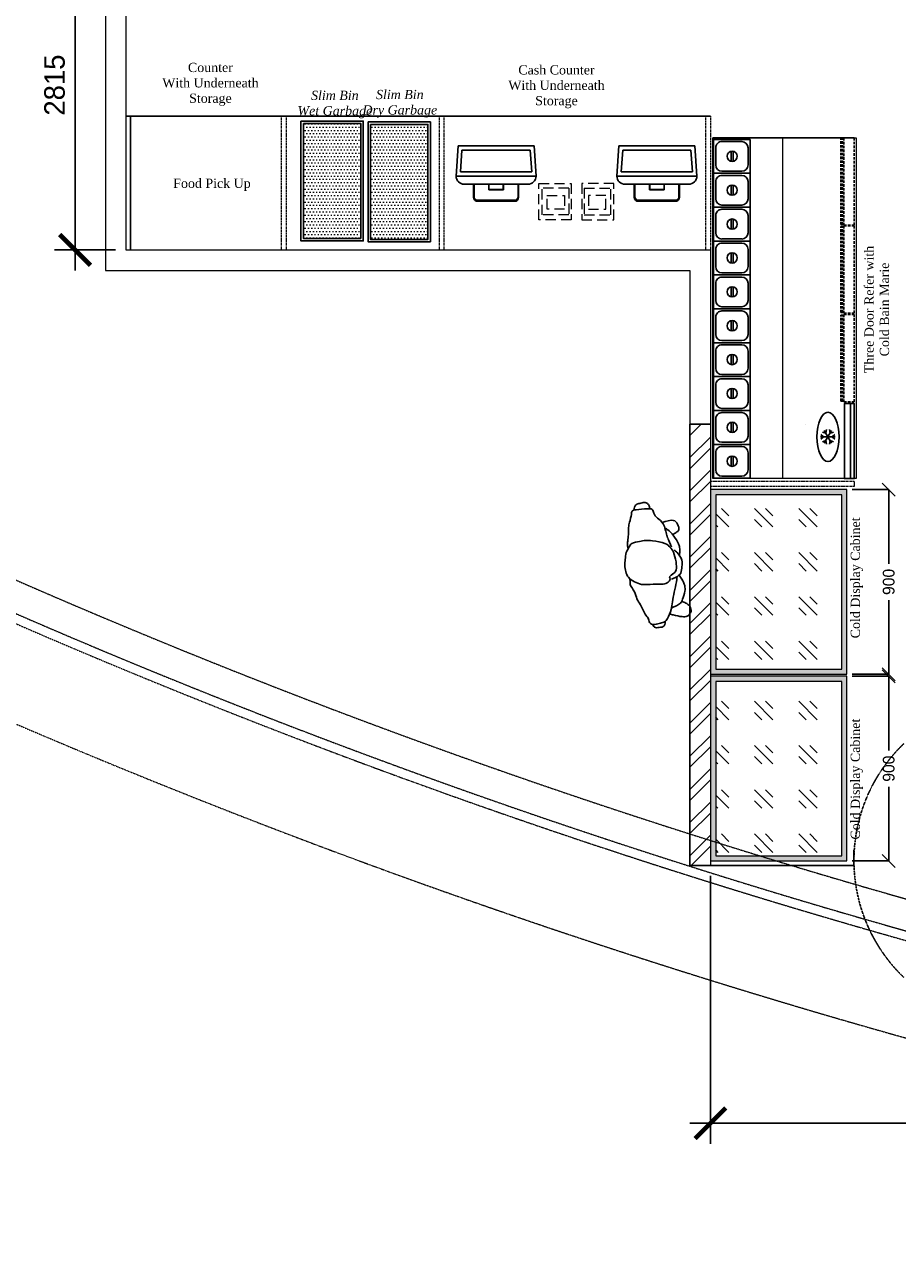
# Model space of a CAD drawing. Header units: inches. Extents: x 1703 to 137267, y -37098 to 14102.
# Tile 3 of 142: x 13474 to 17730, y 678 to 6657. Entities that reach past the tile are written whole.
import ezdxf

# ---------------------------------------------------------------- set-up
doc = ezdxf.new("R2010")
doc.units = ezdxf.units.IN
doc.header["$MEASUREMENT"] = 0
for name, pattern in [('DASHED', [0.75, 0.5, -0.25]), ('DASHED2', [0.375, 0.25, -0.125]), ('HIDDEN', [0.375, 0.25, -0.125]), ('LEVEL-F-OVERALL LAYOUT$0$HIDDEN', [0.375, 0.25, -0.125]), ('LEVEL-F-OVERALL LAYOUT$0$Hidden 2mm', [3, 2, -1])]:
    doc.linetypes.add(name, pattern=pattern)
for name, color, linetype in [('200EQUIP-OUTLINE', 1, 'Continuous'), ('204DETAIL', 8, 'Continuous'), ('A-ANNO-DIMS-30', 7, 'Continuous'), ('AG-PEOPLE', 8, 'Continuous'), ('BA-DEMOLISTION WALL', 3, 'Continuous'), ('CT_PARTITION WALL', 180, 'Continuous'), ('DOOR', 7, 'Continuous'), ('elevation line', 1, 'Continuous'), ('EQUI.', 4, 'Continuous'), ('HATCH', 8, 'Continuous'), ('IQ_200_3D', 1, 'Continuous'), ('KIT EQUIPMENT', 7, 'Continuous'), ('kitchen equip1', 8, 'Continuous')]:
    doc.layers.add(name, color=color, linetype=linetype)
for name, color, linetype, lineweight in [('A - TEXT', 7, 'Continuous', 13), ('CKD - Kit Text', 171, 'Continuous', 13), ('CKD Equipments', 252, 'Continuous', 0), ('EQ', 252, 'Continuous', 25), ('Equipments CKD', 252, 'Continuous', 0), ('LEVEL-F-OVERALL LAYOUT$0$A-DETL', 251, 'Continuous', 15), ('LEVEL-F-OVERALL LAYOUT$0$I-FLOR-OVHD', 251, 'LEVEL-F-OVERALL LAYOUT$0$HIDDEN', 18), ('Naren-furn', 1, 'Continuous', 30)]:
    doc.layers.add(name, color=color, linetype=linetype, lineweight=lineweight)
doc.styles.add('CKD_Dimension Text', font='GOTHIC.TTF')
doc.styles.add('I_NOTE', font='txt', dxfattribs={"height": 2})
doc.styles.add('style1', font='timesi.ttf')
doc.styles.add('style12', font='BOOKOSI.TTF')
doc.dimstyles.new('CKD-Dimensions', dxfattribs={"dimscale": 0.05, "dimtxt": 1143, "dimasz": 1270, "dimexe": 0, "dimexo": 508, "dimgap": 508, "dimtad": 0, "dimdec": 0, "dimzin": 4, "dimdsep": 46, "dimtxsty": 'CKD_Dimension Text', "dimblk": 'OBLIQUE', "dimcen": 304.8, "dimclrd": 150, "dimclre": 150, "dimclrt": 7, "dimazin": 2, "dimtfac": 1, "dimtdec": 0, "dimtofl": 0, "dimtmove": 1, "dimatfit": 2, "dimfxl": 25.4, "dimtfillclr": 7, "dimtolj": 1, "dimtzin": 0, "dimlwd": -1, "dimlwe": -1, "dimarcsym": 0})
doc.dimstyles.new('I_STANDARD_MM', dxfattribs={"dimtxt": 2, "dimasz": 1, "dimexe": 2, "dimexo": 1, "dimgap": 1, "dimtad": 1, "dimdec": 0, "dimrnd": 5, "dimzin": 3, "dimdsep": 46, "dimtxsty": 'I_NOTE', "dimblk": 'ARCHTICK', "dimcen": 0.09, "dimdle": 2, "dimclrd": 1, "dimclre": 1, "dimclrt": 4, "dimadec": 4, "dimazin": 0, "dimtfac": 1, "dimtdec": 0, "dimtmove": 1, "dimatfit": 3, "dimldrblk": 'OPEN90', "dimfxl": 1, "dimfrac": 1, "dimtolj": 1, "dimtzin": 0, "dimlwd": -1, "dimlwe": -1, "dimarcsym": 0})
pattern_1 = [(0, (-1019984.779, -168960.328), (7.9375, 15.875), [0, -15.875])]

# ---------------------------------------------------------------- blocks, each defined once
blk = doc.blocks.new('15')
at = {"layer": 'AG-PEOPLE'}
for points, knots in [([(-107.7, 42.8), (-108.9, 31.8), (-112.4, 14.4), (-105.5, -20.8), (-93.2, -81.6), (-66.8, -104.5), (-42.7, -120.1), (4.4, -127.7), (44.6, -126.7), (60.3, -114), (74.1, -84.1), (86.9, -94.7), (104.6, -80.4), (110.5, -54.1), (104, -7.1), (106.7, 50.6), (85.9, 82.8), (66.6, 117.5), (2.9, 127.9), (-24.1, 118.7), (-59.9, 115.1), (-83.6, 94.6), (-105, 85.2), (-106.3, 55.8), (-107.7, 42.8)], [0, 0, 0, 0, 0.297584, 0.631064, 1.068635, 1.39533, 1.69617, 2.097861, 2.458938, 2.716293, 3.010442, 3.199165, 3.447293, 3.731671, 4.119196, 4.541864, 4.881702, 5.22714, 5.673063, 5.989311, 6.327668, 6.644571, 6.906626, 7.259736, 7.259736, 7.259736, 7.259736]), ([(-74.9, 102.2), (-87.3, 103.4), (-102.2, 104.4), (-122.4, 96.1), (-179, 92.2), (-201.7, 86.9), (-239.9, 70.8), (-259.4, 71.9), (-264.7, 46.5), (-263.7, -5.3), (-262.5, -33.7), (-235.3, -36), (-215.1, -49), (-187.5, -84.9), (-130.9, -88.3), (-107.8, -96.8), (-68.1, -110.1)], [6.336389, 6.336389, 6.336389, 6.336389, 6.537667, 6.800059, 7.37971, 7.71926, 8.092946, 8.308631, 8.544876, 8.921489, 9.16867, 9.425346, 9.786299, 10.132859, 10.546398, 10.784625, 10.784625, 10.784625, 10.784625]), ([(77.7, -124.6), (100, -122.8), (135.8, -110.5), (200.3, -91.3), (238.6, -86), (294.2, -56.2), (295.3, -32.4), (303.2, -8.2), (298.9, 27.2), (269.5, 27.4), (257, 41.2), (201, 60.8), (175.6, 78), (130.3, 86), (104.4, 105.3), (92.3, 105.2), (71.3, 104.1)], [1.45444, 1.45444, 1.45444, 1.45444, 1.608341, 2.190332, 2.473474, 2.723913, 2.957268, 3.222842, 3.497886, 3.761391, 4.064663, 4.480615, 4.759776, 5.007102, 5.318048, 5.421629, 5.421629, 5.421629, 5.421629]), ([(-262.5, -20.9), (-267.2, -19.6), (-276, -16), (-290.7, -11.5), (-296.4, 5.9), (-292.6, 27.4), (-289.7, 47.9), (-276.6, 55.7), (-266.7, 58.6), (-261.7, 58.9)], [0, 0, 0, 0, 0.204936, 0.407613, 0.612349, 0.853232, 1.078576, 1.277206, 1.488019, 1.488019, 1.488019, 1.488019]), ([(299.6, 11.9), (303.4, 10.5), (310.2, 5.7), (319.5, 0.3), (317, -27.1), (317.1, -40.2), (305.8, -49.2), (296.8, -51.1), (292.2, -51)], [0, 0, 0, 0, 0.185845, 0.348437, 0.605768, 0.790156, 0.977812, 1.178868, 1.178868, 1.178868, 1.178868]), ([(-192, -73.6), (-196.5, -95), (-204.1, -131.1), (-178.7, -150), (-146.9, -156.9), (-137.7, -137.2), (-131.1, -126.5), (-128.6, -120.4)], [0.360496, 0.360496, 0.360496, 0.360496, 0.7344, 1.013881, 1.306887, 1.531117, 1.762107, 1.762107, 1.762107, 1.762107]), ([(-163.1, -84.9), (-160.2, -90), (-145.8, -111.4), (-108, -132.3), (-85.1, -147.1), (-56, -150.2), (-23.9, -146.4)], [0.5150736, 0.5150736, 0.5150736, 0.5150736, 0.6294553, 1.017186, 1.3780901, 1.4807756, 1.4807756, 1.4807756, 1.4807756]), ([(-52.4, -121.1), (-48.6, -126.4), (-41.1, -137.1), (0.7, -161.8), (29.3, -151.3), (64.1, -150.1), (80.3, -120.7), (86, -105.7), (87.8, -97.7)], [0, 0, 0, 0, 0.246088, 0.627223, 0.947124, 1.275341, 1.581551, 1.852766, 1.852766, 1.852766, 1.852766]), ([(70.5, -136.5), (104, -155.9), (124.6, -160.6), (151.5, -161.7), (189.8, -143.2), (209, -137.1), (222.7, -103.6), (227.8, -86.8)], [2.106915, 2.106915, 2.106915, 2.106915, 2.404966, 2.688798, 3.029539, 3.280342, 3.601839, 3.601839, 3.601839, 3.601839]), ([(200.2, -139), (202.3, -145.7), (208.4, -158.5), (223.9, -180.1), (251.8, -183.9), (264.8, -172.4), (276.4, -161.2), (274.9, -132.9), (265.4, -102.9), (258.6, -81.7), (256.5, -75.6)], [0, 0, 0, 0, 0.234933, 0.498205, 0.770578, 0.985693, 1.185055, 1.441446, 1.778194, 1.904722, 1.904722, 1.904722, 1.904722])]:
    blk.add_open_spline(points, degree=3, knots=knots, dxfattribs=at)
blk = doc.blocks.new('_ArchTick')
at = {"color": 0, "linetype": 'ByBlock', "const_width": 0.15}
blk.add_lwpolyline([(-0.5, -0.5), (0.5, 0.5)], dxfattribs=at)
blk = doc.blocks.new('*D467')
at = {"layer": 'A-ANNO-DIMS-30', "color": 1}
for p, q in [((16818.2, 2508.7), (16818.2, 1202.7)), ((19218.2, 2508.7), (19218.2, 1202.7)), ((16718.2, 1302.7), (19318.2, 1302.7))]:
    blk.add_line(p, q, dxfattribs=at)
at = {"layer": 'Defpoints', "color": 0}
for p in [(16818.2, 2558.7), (19218.2, 2558.7), (19218.2, 1302.7)]:
    blk.add_point(p, dxfattribs=at)
at = {"layer": 'A-ANNO-DIMS-30', "color": 1, "linetype": 'ByBlock', "xscale": 150, "yscale": 150, "zscale": 150, "rotation": 180}
blk.add_blockref('_ArchTick', (16818.2, 1302.7), dxfattribs=at)
at = {"layer": 'A-ANNO-DIMS-30', "color": 1, "linetype": 'ByBlock', "xscale": 150, "yscale": 150, "zscale": 150}
blk.add_blockref('_ArchTick', (19218.2, 1302.7), dxfattribs=at)
at = {"layer": 'A-ANNO-DIMS-30', "color": 1, "insert": (18018.2, 1402.7), "char_height": 100, "attachment_point": 5, "style": 'I_NOTE'}
blk.add_mtext('\\A1;2400', dxfattribs=at)
blk = doc.blocks.new('_Open90')
at = {"color": 0, "linetype": 'ByBlock', "lineweight": -2}
for p, q in [((0, 0), (-1, 0)), ((-0.5, 0.5), (0, 0)), ((0, 0), (-0.5, -0.5))]:
    blk.add_line(p, q, dxfattribs=at)
blk = doc.blocks.new('*D468')
at = {"layer": 'A-ANNO-DIMS-30', "color": 1}
for p, q in [((13720.9, 8471.2), (13720.9, 5458.7)), ((13918.2, 8371.2), (13620.9, 8371.2)), ((13918.2, 5558.7), (13620.9, 5558.7))]:
    blk.add_line(p, q, dxfattribs=at)
at = {"layer": 'Defpoints', "color": 0}
for p in [(13968.2, 8371.2), (13720.9, 5558.7), (13968.2, 5558.7)]:
    blk.add_point(p, dxfattribs=at)
at = {"layer": 'A-ANNO-DIMS-30', "color": 1, "linetype": 'ByBlock', "xscale": 150, "yscale": 150, "zscale": 150}
for p, rotation in [((13720.9, 8371.2), 90), ((13720.9, 5558.7), 270)]:
    blk.add_blockref('_ArchTick', p, dxfattribs=dict(at, rotation=rotation))
at = {"layer": 'A-ANNO-DIMS-30', "color": 1, "insert": (13620.9, 6361.8), "char_height": 100, "attachment_point": 5, "rotation": 90, "style": 'I_NOTE'}
blk.add_mtext('\\A1;2815', dxfattribs=at)
blk = doc.blocks.new('ZNS-MC-BASEREFUNIT')
at = {"layer": 'IQ_200_3D'}
for points in [[(0, 70, 155), (0, 70, 600), (304, 70, 600), (304, 70, 155)], [(0, 70, 600), (0, 30, 600), (304, 30, 600), (304, 70, 600)], [(0, 30, 155), (0, 70, 155), (304, 70, 155), (304, 30, 155)], [(304, 30, 500), (0, 30, 500), (0, 45, 500), (304, 45, 500)], [(0, 45, 500), (0, 45, 585), (304, 45, 585), (304, 45, 500)], [(0, 30, 585), (0, 45, 585), (304, 45, 585), (304, 30, 585)], [(0, 30, 500), (0, 30, 155), (304, 30, 155), (304, 30, 500)], [(304, 30, 600), (0, 30, 600), (0, 30, 585), (304, 30, 585)]]:
    blk.add_3dface(points, dxfattribs=at)
for points, invisible_edges in [([(0, 45, 585), (0, 70, 600), (0, 70, 155), (0, 45, 500)], 5), ([(0, 45, 500), (0, 30, 500), (0, 30, 155), (0, 70, 155)], 8), ([(0, 70, 600), (0, 45, 585), (0, 30, 585), (0, 30, 600)], 1), ([(304, 45, 585), (304, 70, 600), (304, 70, 155), (304, 45, 500)], 5), ([(304, 45, 500), (304, 30, 500), (304, 30, 155), (304, 70, 155)], 8), ([(304, 70, 600), (304, 45, 585), (304, 30, 585), (304, 30, 600)], 1)]:
    blk.add_3dface(points, dxfattribs=dict(at, invisible_edges=invisible_edges))
blk = doc.blocks.new('G$C28E28EBE')
at = {"layer": 'CKD Equipments'}
blk.add_line((360, 0, 576.1), (360, 1660, 576.1), dxfattribs=at)
at = {"layer": 'CKD Equipments', "elevation": 576.1}
blk.add_lwpolyline([(700, 1660), (700, 0), (0, 0), (0, 1660), (700, 1660)], close=True, dxfattribs=at)
at = {"layer": 'EQUI.'}
for p, q in [((517.6, 1658.7, 576.1), (695.4, 1658.7, 576.1)), ((517.6, 1493.6, 576.1), (517.6, 1658.7, 576.1)), ((527.8, 1534.2, 576.1), (527.8, 1618.1, 576.1)), ((558.2, 1648.5, 576.1), (654.8, 1648.5, 576.1)), ((685.2, 1618.1, 576.1), (685.2, 1534.2, 576.1)), ((695.4, 1658.7, 576.1), (695.4, 1493.6, 576.1)), ((600.2, 1600.3, 576.1), (600.2, 1551.3, 576.1)), ((610.2, 1551.3, 576.1), (610.2, 1600.3, 576.1)), ((654.8, 1503.8, 576.1), (558.2, 1503.8, 576.1)), ((517.6, 1493.6, 576.1), (695.4, 1493.6, 576.1)), ((517.6, 1328.5, 576.1), (517.6, 1493.6, 576.1)), ((517.6, 1493.6, 576.1), (695.4, 1493.6, 576.1)), ((695.4, 1493.6, 576.1), (517.6, 1493.6, 576.1)), ((527.8, 1369.1, 576.1), (527.8, 1453, 576.1)), ((558.2, 1483.4, 576.1), (654.8, 1483.4, 576.1)), ((600.2, 1435.2, 576.1), (600.2, 1386.2, 576.1)), ((610.2, 1386.2, 576.1), (610.2, 1435.2, 576.1)), ((685.2, 1453, 576.1), (685.2, 1369.1, 576.1)), ((695.4, 1493.6, 576.1), (695.4, 1328.5, 576.1)), ((517.6, 1328.5, 576.1), (695.4, 1328.5, 576.1)), ((517.6, 1163.4, 576.1), (517.6, 1328.5, 576.1)), ((517.6, 1328.5, 576.1), (695.4, 1328.5, 576.1)), ((517.6, 1328.5, 576.1), (695.4, 1328.5, 576.1)), ((695.4, 1328.5, 576.1), (517.6, 1328.5, 576.1)), ((654.8, 1338.7, 576.1), (558.2, 1338.7, 576.1)), ((558.2, 1318.3, 576.1), (654.8, 1318.3, 576.1)), ((558.2, 1318.3, 576.1), (654.8, 1318.3, 576.1)), ((695.4, 1328.5, 576.1), (695.4, 1163.4, 576.1)), ((527.8, 1204, 576.1), (527.8, 1287.9, 576.1)), ((600.2, 1270.1, 576.1), (600.2, 1221.1, 576.1)), ((610.2, 1221.1, 576.1), (610.2, 1270.1, 576.1)), ((685.2, 1287.9, 576.1), (685.2, 1204, 576.1)), ((517.6, 1163.4, 576.1), (695.4, 1163.4, 576.1)), ((517.6, 998.3, 576.1), (517.6, 1163.4, 576.1)), ((517.6, 1163.4, 576.1), (695.4, 1163.4, 576.1)), ((695.4, 1163.4, 576.1), (517.6, 1163.4, 576.1)), ((654.8, 1173.6, 576.1), (558.2, 1173.6, 576.1)), ((558.2, 1153.2, 576.1), (654.8, 1153.2, 576.1)), ((695.4, 1163.4, 576.1), (695.4, 998.3, 576.1)), ((527.8, 1038.9, 576.1), (527.8, 1122.8, 576.1)), ((600.2, 1105, 576.1), (600.2, 1056, 576.1)), ((610.2, 1056, 576.1), (610.2, 1105, 576.1)), ((685.2, 1122.8, 576.1), (685.2, 1038.9, 576.1)), ((517.6, 998.3, 576.1), (695.4, 998.3, 576.1)), ((517.6, 833.2, 576.1), (517.6, 998.3, 576.1)), ((517.6, 998.3, 576.1), (695.4, 998.3, 576.1)), ((695.4, 998.3, 576.1), (517.6, 998.3, 576.1)), ((527.8, 873.8, 576.1), (527.8, 957.7, 576.1)), ((654.8, 1008.5, 576.1), (558.2, 1008.5, 576.1)), ((558.2, 988.1, 576.1), (654.8, 988.1, 576.1)), ((685.2, 957.7, 576.1), (685.2, 873.8, 576.1)), ((695.4, 998.3, 576.1), (695.4, 833.2, 576.1)), ((600.2, 939.9, 576.1), (600.2, 890.9, 576.1)), ((610.2, 890.9, 576.1), (610.2, 939.9, 576.1)), ((654.8, 843.4, 576.1), (558.2, 843.4, 576.1)), ((517.6, 833.2, 576.1), (695.4, 833.2, 576.1)), ((517.6, 668.1, 576.1), (517.6, 833.2, 576.1)), ((517.6, 833.2, 576.1), (695.4, 833.2, 576.1)), ((695.4, 833.2, 576.1), (517.6, 833.2, 576.1)), ((527.8, 708.7, 576.1), (527.8, 792.6, 576.1)), ((558.2, 823, 576.1), (654.8, 823, 576.1)), ((685.2, 792.6, 576.1), (685.2, 708.7, 576.1)), ((695.4, 833.2, 576.1), (695.4, 668.1, 576.1)), ((600.2, 774.8, 576.1), (600.2, 725.8, 576.1)), ((610.2, 725.8, 576.1), (610.2, 774.8, 576.1)), ((517.6, 668.1, 576.1), (695.4, 668.1, 576.1)), ((517.6, 503, 576.1), (517.6, 668.1, 576.1)), ((517.6, 668.1, 576.1), (695.4, 668.1, 576.1)), ((695.4, 668.1, 576.1), (517.6, 668.1, 576.1)), ((654.8, 678.3, 576.1), (558.2, 678.3, 576.1)), ((558.2, 657.9, 576.1), (654.8, 657.9, 576.1)), ((695.4, 668.1, 576.1), (695.4, 503, 576.1)), ((527.8, 543.6, 576.1), (527.8, 627.5, 576.1)), ((600.2, 609.7, 576.1), (600.2, 560.7, 576.1)), ((610.2, 560.7, 576.1), (610.2, 609.7, 576.1)), ((685.2, 627.5, 576.1), (685.2, 543.6, 576.1)), ((517.6, 503, 576.1), (695.4, 503, 576.1)), ((517.6, 337.9, 576.1), (517.6, 503, 576.1)), ((517.6, 503, 576.1), (695.4, 503, 576.1)), ((695.4, 503, 576.1), (517.6, 503, 576.1)), ((654.8, 513.2, 576.1), (558.2, 513.2, 576.1)), ((558.2, 492.8, 576.1), (654.8, 492.8, 576.1)), ((695.4, 503, 576.1), (695.4, 337.9, 576.1)), ((527.8, 378.5, 576.1), (527.8, 462.4, 576.1)), ((600.2, 444.6, 576.1), (600.2, 395.6, 576.1)), ((610.2, 395.6, 576.1), (610.2, 444.6, 576.1)), ((685.2, 462.4, 576.1), (685.2, 378.5, 576.1)), ((517.6, 337.9, 576.1), (695.4, 337.9, 576.1)), ((517.6, 172.8, 576.1), (517.6, 337.9, 576.1)), ((517.6, 337.9, 576.1), (695.4, 337.9, 576.1)), ((695.4, 337.9, 576.1), (517.6, 337.9, 576.1)), ((654.8, 348.1, 576.1), (558.2, 348.1, 576.1)), ((558.2, 327.7, 576.1), (654.8, 327.7, 576.1)), ((695.4, 337.9, 576.1), (695.4, 172.8, 576.1)), ((527.8, 213.4, 576.1), (527.8, 297.3, 576.1)), ((600.2, 279.5, 576.1), (600.2, 230.5, 576.1)), ((610.2, 230.5, 576.1), (610.2, 279.5, 576.1)), ((685.2, 297.3, 576.1), (685.2, 213.4, 576.1)), ((654.8, 183, 576.1), (558.2, 183, 576.1)), ((654.8, 183, 576.1), (558.2, 183, 576.1)), ((517.6, 172.8, 576.1), (695.4, 172.8, 576.1)), ((517.6, 172.8, 576.1), (695.4, 172.8, 576.1)), ((695.4, 172.8, 576.1), (517.6, 172.8, 576.1)), ((517.6, 172.8, 576.1), (695.4, 172.8, 576.1)), ((517.6, 7.7, 576.1), (517.6, 172.8, 576.1)), ((517.6, 172.8, 576.1), (695.4, 172.8, 576.1)), ((695.4, 172.8, 576.1), (517.6, 172.8, 576.1)), ((527.8, 48.3, 576.1), (527.8, 132.2, 576.1)), ((558.2, 162.6, 576.1), (654.8, 162.6, 576.1)), ((685.2, 132.2, 576.1), (685.2, 48.3, 576.1)), ((695.4, 172.8, 576.1), (695.4, 7.7, 576.1)), ((600.2, 114.4, 576.1), (600.2, 65.4, 576.1)), ((610.2, 65.4, 576.1), (610.2, 114.4, 576.1)), ((517.6, 7.7, 576.1), (695.4, 7.7, 576.1)), ((517.6, 7.7, 576.1), (695.4, 7.7, 576.1)), ((695.4, 7.7, 576.1), (517.6, 7.7, 576.1)), ((654.8, 17.9, 576.1), (558.2, 17.9, 576.1))]:
    blk.add_line(p, q, dxfattribs=at)
for centre in [(605.2, 1575.8, 576.1), (605.2, 1410.7, 576.1), (605.2, 1245.6, 576.1), (605.2, 1080.5, 576.1), (605.2, 915.4, 576.1), (605.2, 750.3, 576.1), (605.2, 585.2, 576.1), (605.2, 420.1, 576.1), (605.2, 255, 576.1), (605.2, 89.9, 576.1)]:
    blk.add_circle(centre, 25, dxfattribs=at)
for centre, start, end in [((558.2, 1618.1, 576.1), 90, 180), ((654.8, 1618.1, 576.1), 0, 90), ((558.2, 1534.2, 576.1), 180, 270), ((654.8, 1534.2, 576.1), 270, 0), ((558.2, 1453, 576.1), 90, 180), ((654.8, 1453, 576.1), 0, 90), ((558.2, 1369.1, 576.1), 180, 270), ((558.2, 1287.9, 576.1), 90, 180), ((654.8, 1369.1, 576.1), 270, 0), ((654.8, 1287.9, 576.1), 0, 90), ((558.2, 1204, 576.1), 180, 270), ((654.8, 1204, 576.1), 270, 0), ((558.2, 1122.8, 576.1), 90, 180), ((654.8, 1122.8, 576.1), 0, 90), ((558.2, 1038.9, 576.1), 180, 270), ((654.8, 1038.9, 576.1), 270, 0), ((558.2, 957.7, 576.1), 90, 180), ((654.8, 957.7, 576.1), 0, 90), ((558.2, 873.8, 576.1), 180, 270), ((654.8, 873.8, 576.1), 270, 0), ((558.2, 792.6, 576.1), 90, 180), ((654.8, 792.6, 576.1), 0, 90), ((558.2, 708.7, 576.1), 180, 270), ((558.2, 627.5, 576.1), 90, 180), ((654.8, 708.7, 576.1), 270, 0), ((654.8, 627.5, 576.1), 0, 90), ((558.2, 543.6, 576.1), 180, 270), ((654.8, 543.6, 576.1), 270, 0), ((558.2, 462.4, 576.1), 90, 180), ((654.8, 462.4, 576.1), 0, 90), ((558.2, 378.5, 576.1), 180, 270), ((654.8, 378.5, 576.1), 270, 0), ((558.2, 297.3, 576.1), 90, 180), ((654.8, 297.3, 576.1), 0, 90), ((558.2, 213.4, 576.1), 180, 270), ((654.8, 213.4, 576.1), 270, 0), ((558.2, 132.2, 576.1), 90, 180), ((654.8, 132.2, 576.1), 0, 90), ((558.2, 48.3, 576.1), 180, 270), ((654.8, 48.3, 576.1), 270, 0)]:
    blk.add_arc(centre, 30.5, start, end, dxfattribs=at)
at = {"layer": 'Equipments CKD'}
for p, q in [((249.3, 1399.2, -83.9), (249.3, 1399.2, -83.9)), ((700, 0, 576.1), (10, 0, 576.1)), ((10, 0, 576.1), (700, 0, 576.1)), ((10, 0, 576.1), (700, 0, 576.1)), ((532.2, 0, 576.1), (700, 0, 576.1)), ((700, 0, 576.1), (532.2, 0, 576.1))]:
    blk.add_line(p, q, dxfattribs=at)
at = {"layer": 'kitchen equip1', "ltscale": 700}
for p, q in [((102.2, 1457.3, -83.9), (174.2, 1457.3, -83.9)), ((117.2, 1457.3, -83.9), (104.1, 1468.8, -83.9)), ((117.2, 1457.3, -83.9), (104.1, 1445.8, -83.9)), ((127.7, 1475.5, -83.9), (111.2, 1481.1, -83.9)), ((127.7, 1439.1, -83.9), (111.2, 1433.5, -83.9)), ((120.2, 1426.1, -83.9), (156.2, 1488.5, -83.9)), ((156.2, 1426.1, -83.9), (120.2, 1488.5, -83.9)), ((127.7, 1475.5, -83.9), (131.1, 1492.6, -83.9)), ((127.7, 1439.1, -83.9), (131.1, 1422, -83.9)), ((148.7, 1475.5, -83.9), (145.3, 1492.6, -83.9)), ((148.7, 1439.1, -83.9), (145.3, 1422, -83.9)), ((148.7, 1475.5, -83.9), (165.2, 1481.1, -83.9)), ((148.7, 1439.1, -83.9), (165.2, 1433.5, -83.9)), ((159.2, 1457.3, -83.9), (172.3, 1468.8, -83.9)), ((159.2, 1457.3, -83.9), (172.3, 1445.8, -83.9))]:
    blk.add_line(p, q, dxfattribs=at)
at = {"layer": 'kitchen equip1', "linetype": 'DASHED', "ltscale": 25}
for p, q in [((75, 1283, 576.1), (60, 1283, 576.1)), ((67.5, 1283, 576.1), (67.5, 864.4, 576.1)), ((75, 1283, 576.1), (75, 864.4, 576.1)), ((75, 864.4, 576.1), (60, 864.4, 576.1)), ((75, 851.1, 576.1), (60, 851.1, 576.1)), ((67.5, 851.1, 576.1), (67.5, 432.5, 576.1)), ((75, 851.1, 576.1), (75, 432.5, 576.1)), ((75, 432.5, 576.1), (60, 432.5, 576.1)), ((75, 422.3, 576.1), (60, 422.3, 576.1)), ((67.5, 422.3, 576.1), (67.5, 3.7, 576.1)), ((75, 422.3, 576.1), (75, 3.7, 576.1)), ((75, 3.7, 576.1), (60, 3.7, 576.1))]:
    blk.add_line(p, q, dxfattribs=at)
at = {"layer": 'kitchen equip1', "linetype": 'DASHED', "ltscale": 25, "elevation": 576.1}
for points in [[(60, 1286.7), (60, 860.7), (10, 860.7), (10, 1286.7)], [(60, 854.8), (60, 428.8), (10, 428.8), (10, 854.8)], [(60, 426), (60, 0), (10, 0), (10, 426)]]:
    blk.add_lwpolyline(points, close=True, dxfattribs=at)
at = {"layer": 'kitchen equip1', "ltscale": 700, "extrusion": (0, 0, -1)}
blk.add_ellipse((138.2, 1457.3, -83.9), major_axis=(0, -120), ratio=0.45, dxfattribs=at)
at = {"layer": 'kitchen equip1', "ltscale": 700, "xscale": -1.2, "yscale": 1.2, "zscale": 1.2, "rotation": 270}
blk.add_blockref('ZNS-MC-BASEREFUNIT', (-26, 1295.2, -10243.3), dxfattribs=at)
blk = doc.blocks.new('_Oblique')
at = {"color": 0, "linetype": 'ByBlock', "lineweight": -2}
blk.add_line((-0.5, -0.5), (0.5, 0.5), dxfattribs=at)
blk = doc.blocks.new('*D469')
at = {"color": 150}
for p, q in [((17509.4, 4390.7), (17687.8, 4390.7)), ((17687.8, 4390.7), (17687.8, 4029)), ((17687.8, 3490.7), (17687.8, 3852.3)), ((17509.4, 3490.7), (17687.8, 3490.7))]:
    blk.add_line(p, q, dxfattribs=at)
at = {"layer": 'Defpoints', "color": 0}
for p in [(17484, 4390.7), (17687.8, 4390.7), (17484, 3490.7)]:
    blk.add_point(p, dxfattribs=at)
at = {"color": 150, "linetype": 'ByBlock', "xscale": 63.5, "yscale": 63.5, "zscale": 63.5}
for p, rotation in [((17687.8, 4390.7), 90), ((17687.8, 3490.7), 270)]:
    blk.add_blockref('_Oblique', p, dxfattribs=dict(at, rotation=rotation))
at = {"color": 7, "insert": (17687.8, 3940.7), "char_height": 57.15, "attachment_point": 5, "rotation": 90, "style": 'CKD_Dimension Text'}
blk.add_mtext('\\A1;900', dxfattribs=at)
blk = doc.blocks.new('*D470')
at = {"color": 150}
for p, q in [((17509.4, 3480.7), (17687.8, 3480.7)), ((17687.8, 3480.7), (17687.8, 3119)), ((17687.8, 2580.7), (17687.8, 2942.3)), ((17509.4, 2580.7), (17687.8, 2580.7))]:
    blk.add_line(p, q, dxfattribs=at)
at = {"layer": 'Defpoints', "color": 0}
for p in [(17484, 3480.7), (17687.8, 3480.7), (17484, 2580.7)]:
    blk.add_point(p, dxfattribs=at)
at = {"color": 150, "linetype": 'ByBlock', "xscale": 63.5, "yscale": 63.5, "zscale": 63.5}
for p, rotation in [((17687.8, 3480.7), 90), ((17687.8, 2580.7), 270)]:
    blk.add_blockref('_Oblique', p, dxfattribs=dict(at, rotation=rotation))
at = {"color": 7, "insert": (17687.8, 3030.7), "char_height": 57.15, "attachment_point": 5, "rotation": 90, "style": 'CKD_Dimension Text'}
blk.add_mtext('\\A1;900', dxfattribs=at)
blk = doc.blocks.new('98768')
at = {"layer": '200EQUIP-OUTLINE'}
for p, q in [((38725, 9769.3), (38725, 9832.3)), ((38745, 9852.3), (38766.7, 9852.3)), ((38745, 9852.3), (38925, 9852.3)), ((38945, 9769.8), (38945, 9832.3)), ((38680, 9769.3), (38990, 9769.3)), ((38799, 9769.3), (38799, 9796)), ((38799, 9796), (38871, 9796)), ((38800, 9794), (38870, 9794)), ((38800, 9769.3), (38800, 9794)), ((38870, 9769.3), (38870, 9794)), ((38871, 9769.3), (38871, 9796)), ((38640, 9729.3), (39030, 9729.3)), ((38650, 9582.3), (38640, 9729.3)), ((38661.4, 9709.3), (39008.6, 9709.3)), ((38668.7, 9602.3), (38661.4, 9709.3)), ((39001.3, 9602.3), (39008.6, 9709.3)), ((39020, 9582.3), (39030, 9729.3)), ((39030, 9729.3), (39030, 9729.3)), ((38650, 9582.3), (39020, 9582.3)), ((38668.7, 9602.3), (39001.3, 9602.3))]:
    blk.add_line(p, q, dxfattribs=at)
for centre, radius, start, end in [((38745, 9832.3), 20, 90, 180), ((38925, 9832.3), 20, 0, 90), ((38680, 9729.3), 40, 90, 180), ((38990, 9729.3), 40, 0, 90)]:
    blk.add_arc(centre, radius, start, end, dxfattribs=at)
at = {"layer": '204DETAIL'}
for p, q in [((38728, 9769.3), (38728, 9832.3)), ((38745, 9847.3), (38767.9, 9847.3)), ((38745, 9847.3), (38925, 9847.3)), ((38942, 9769.3), (38942, 9832.3))]:
    blk.add_line(p, q, dxfattribs=at)
for centre, start, end in [((38746.7, 9828.3), 95.0042, 167.84313), ((38923.3, 9828.3), 12.15687, 84.9958)]:
    blk.add_arc(centre, 19.1, start, end, dxfattribs=at)
blk = doc.blocks.new('A$C057a465d')
at = {"layer": 'Naren-furn', "linetype": 'DASHED2', "lineweight": 5, "ltscale": 200}
for p, q in [((12.2, 23), (12.2, 153.4)), ((12.2, 153.4), (142.7, 153.4)), ((32.6, 58.8), (32.6, 124.8)), ((32.6, 124.8), (118, 124.8)), ((118, 124.8), (118, 58.8)), ((142.7, 153.4), (142.7, 23)), ((12.2, 23), (142.7, 23)), ((118.4, 58.8), (32.6, 58.8))]:
    blk.add_line(p, q, dxfattribs=at)
blk.add_lwpolyline([(157.4, 0), (0, 0), (0, 176.4), (157.4, 176.4)], close=True, dxfattribs=at)
blk = doc.blocks.new('G$CE511F83F')
h = blk.add_hatch()
h.set_pattern_fill('DOTS', color=53, scale=10)
h.set_pattern_definition(pattern_1)
h.paths.add_polyline_path([(12, 572), (12, 12), (292, 12), (292, 572)])
at = {"layer": 'KIT EQUIPMENT', "color": 36}
blk.add_lwpolyline([(0, 584), (0, 0), (304, 0), (304, 584), (0, 584)], dxfattribs=at)
blk.add_lwpolyline([(12, 572), (12, 12), (292, 12), (292, 572)], close=True, dxfattribs=at)
blk = doc.blocks.new('G$C099D6DAD')
h = blk.add_hatch()
h.set_pattern_fill('DOTS', color=120, scale=10)
h.set_pattern_definition(pattern_1)
h.paths.add_polyline_path([(12, 572), (12, 12), (292, 12), (292, 572)])
at = {"layer": 'KIT EQUIPMENT', "color": 36}
blk.add_lwpolyline([(0, 584), (0, 0), (304, 0), (304, 584), (0, 584)], dxfattribs=at)
blk.add_lwpolyline([(12, 572), (12, 12), (292, 12), (292, 572)], close=True, dxfattribs=at)

msp = doc.modelspace()

# ---------------------------------------------------------------- hatches: boundary and pattern name
at = {"layer": 'BA-DEMOLISTION WALL', "ltscale": 1000, "true_color": 0xeea205}
h = msp.add_hatch(dxfattribs=at)
h.set_pattern_fill('GOST_GLASS', color=40, scale=25.4, angle=90)
h.set_pattern_definition([(315, (1805900.59, 2451813.82), (-3e-13, -215.526147), [127, -177.8]), (315, (1805900.59, 2451759.93), (-3e-13, -215.526147), [50.8, -254]), (315, (1805954.47, 2451813.82), (-3e-13, -215.526147), [50.8, -254])])
h.paths.add_polyline_path([(17459, 3545.7), (17459, 4395.7), (16844, 4395.7), (16844, 3545.7)])
h = msp.add_hatch(dxfattribs=at)
h.set_pattern_fill('GOST_GLASS', color=40, scale=25.4, angle=90)
h.set_pattern_definition([(315, (1805900.59, 2450873.73), (-3e-13, -215.526147), [127, -177.8]), (315, (1805900.59, 2450819.85), (-3e-13, -215.526147), [50.8, -254]), (315, (1805954.47, 2450873.73), (-3e-13, -215.526147), [50.8, -254])])
h.paths.add_polyline_path([(17459, 2605.7), (17459, 3455.7), (16844, 3455.7), (16844, 2605.7)])
at = {"layer": 'CKD Equipments'}
h = msp.add_hatch(color=4, dxfattribs=at)
h.dxf.hatch_style = 1
h.paths.add_polyline_path([(17484, 3490.7), (17484, 4390.7), (16819, 4390.7), (16819, 3490.7)])
h.paths.add_polyline_path([(17459, 3515.7), (17459, 4365.7), (16844, 4365.7), (16844, 3515.7)], flags=16)
h = msp.add_hatch(color=4, dxfattribs=at)
h.dxf.hatch_style = 1
h.paths.add_polyline_path([(17484, 2580.7), (17484, 3480.7), (16819, 3480.7), (16819, 2580.7)])
h.paths.add_polyline_path([(17459, 2605.7), (17459, 3455.7), (16844, 3455.7), (16844, 2605.7)], flags=16)
at = {"layer": 'HATCH'}
h = msp.add_hatch(dxfattribs=at)
h.set_pattern_fill('ANSI32', color=6, scale=304.8)
h.set_pattern_definition([(45, (-5663118.18, 585690.45), (-80.822305, 80.822305), []), (45, (-5663064.3, 585690.45), (-80.822305, 80.822305), [])])
h.paths.add_polyline_path([(16718.2, 4709.6), (16818.2, 4709.6), (16818.2, 2558.7), (16718.2, 2558.7)])

# ---------------------------------------------------------------- linework, layer by layer
at = {"layer": 'CKD Equipments', "color": 7}
for p, q in [((13868.2, 8371.2), (13868.2, 5458.7)), ((13968.2, 7358.7), (13968.2, 5558.7)), ((13968.2, 5558.7), (16818.2, 5558.7)), ((16818.2, 5558.7), (16818.2, 2558.7)), ((13868.2, 5458.7), (16718.2, 5458.7)), ((16718.2, 5458.7), (16718.2, 2558.7)), ((16819, 4709.6), (16718.2, 4709.6)), ((16718.2, 2558.7), (16818.2, 2558.7))]:
    msp.add_line(p, q, dxfattribs=at)
at = {"layer": 'CKD Equipments'}
msp.add_line((17519, 4429.7), (17519, 4405.7), dxfattribs=at)
for points in [[(16718.2, 4709.6), (16818.2, 4709.6), (16818.2, 2558.7), (16718.2, 2558.7), (16718.2, 4709.6)], [(17484, 3490.7), (17484, 4390.7), (16819, 4390.7), (16819, 3490.7), (17484, 3490.7)], [(17484, 2580.7), (17484, 3480.7), (16819, 3480.7), (16819, 2580.7), (17484, 2580.7)]]:
    msp.add_lwpolyline(points, dxfattribs=at)
for points in [[(17459, 3515.7), (17459, 4365.7), (16844, 4365.7), (16844, 3515.7)], [(17459, 2605.7), (17459, 3455.7), (16844, 3455.7), (16844, 2605.7)]]:
    msp.add_lwpolyline(points, close=True, dxfattribs=at)
at = {"layer": 'CT_PARTITION WALL', "linetype": 'DASHED2', "lineweight": 0, "ltscale": 20}
for p, q in [((13991.6, 6210.2), (13991.6, 5560.8)), ((14749.3, 6210.2), (14749.3, 5558.7)), ((15519.1, 6210.2), (15519.1, 5558.7)), ((16818.2, 6210.2), (16818.2, 5558.7)), ((17519, 4405.7), (16819, 4405.7))]:
    msp.add_line(p, q, dxfattribs=at)
for points in [[(13967.6, 6210.2), (13967.6, 5560.8)], [(14725.3, 6210.2), (14725.3, 5558.7)], [(15495.1, 6210.2), (15495.1, 5558.7)], [(16794.2, 6210.2), (16794.2, 5558.7)], [(17519, 4429.7), (16819, 4429.7)]]:
    msp.add_lwpolyline(points, dxfattribs=at)
at = {"layer": 'DOOR', "color": 251, "linetype": 'HIDDEN', "ltscale": 5}
msp.add_arc((18306.4, 2582.9), 788.2, 133.7489, 226.29014, dxfattribs=at)
at = {"layer": 'elevation line', "ltscale": 0.25}
for p, q in [((13990.8, 6210.2), (13990.8, 5560.8)), ((16818.2, 2558.7), (17518.2, 2558.7))]:
    msp.add_line(p, q, dxfattribs=at)
for points in [[(16818.2, 6210.2), (13967.6, 6210.2)], [(17518.2, 2633.7), (17518.2, 2558.7)]]:
    msp.add_lwpolyline(points, dxfattribs=at)
at = {"layer": 'LEVEL-F-OVERALL LAYOUT$0$A-DETL', "linetype": 'LEVEL-F-OVERALL LAYOUT$0$Hidden 2mm', "lineweight": 15}
for radius, start, end in [(33871.8, 239.34358, 257.16427), (34021.8, 239.29868, 254.96625)]:
    msp.add_arc((26993, 34988.4), radius, start, end, dxfattribs=at)
at = {"layer": 'LEVEL-F-OVERALL LAYOUT$0$I-FLOR-OVHD', "ltscale": 0.25}
msp.add_lwpolyline([(23028.2, 677.9, -0.019531), (20359.4, 1097.7, -0.089507), (8781.8, 5666.7)], format="xyb", dxfattribs=at)
for start, end in [(238.96902, 252.04841), (252.04841, 257.78854)]:
    msp.add_arc((26993, 34988.4), 34066.8, start, end, dxfattribs=at)

# ---------------------------------------------------------------- block references
at = {"layer": 'AG-PEOPLE', "color": 4, "xscale": -1, "rotation": 94.4179291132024}
msp.add_blockref('15', (16524.3, 4033.9), dxfattribs=at)
at = {"layer": 'CKD Equipments', "ltscale": 0.25}
for name, p in [('G$CE511F83F', (14821.9, 5602.6)), ('G$C099D6DAD', (15149, 5598))]:
    msp.add_blockref(name, p, dxfattribs=at)
at = {"layer": 'CKD Equipments', "ltscale": 0.25, "rotation": 180}
msp.add_blockref('G$C28E28EBE', (17529.6, 6104.6, -576.1), dxfattribs=at)
at = {"layer": 'elevation line', "ltscale": 0.25, "xscale": -1, "rotation": 180}
msp.add_blockref('98768', (-23061.7, 15647.6), dxfattribs=at)
at = {"layer": 'elevation line', "ltscale": 0.25, "rotation": 180.0000000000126}
msp.add_blockref('98768', (55392.4, 15647.6), dxfattribs=at)
at = {"layer": 'EQ', "color": 3, "linetype": 'DASHED2', "lineweight": 5, "ltscale": 200, "rotation": 180}
msp.add_blockref('A$C057a465d', (16140, 5882.2), dxfattribs=at)
at = {"layer": 'EQ', "color": 3, "linetype": 'DASHED2', "lineweight": 5, "ltscale": 200, "xscale": -1, "rotation": 180}
msp.add_blockref('A$C057a465d', (16190.7, 5882.2), dxfattribs=at)

# ---------------------------------------------------------------- texts
at = {"layer": 'A - TEXT', "char_height": 45, "width": 990.812, "attachment_point": 8, "style": 'style1'}
for s, insert in [('Slim Bin\\PDry Garbage', (15304, 6203.5, 0)), ('Slim Bin\\PWet Garbage', (14987.3, 6199.6, 0))]:
    msp.add_mtext(s, dxfattribs=dict(at, insert=insert))
at = {"layer": 'CKD - Kit Text', "color": 0, "char_height": 45, "width": 1358.804, "attachment_point": 2, "style": 'style12'}
for s, insert in [('Counter\\PWith Underneath\\PStorage ', (14380.5, 6470.3)), ('Cash Counter\\PWith Underneath\\PStorage ', (16067.8, 6458.5)), ('Food Pick Up', (14388.1, 5905.8))]:
    msp.add_mtext(s, dxfattribs=dict(at, insert=insert))
at = {"layer": 'CKD - Kit Text', "color": 0, "char_height": 45, "width": 1358.804, "attachment_point": 2, "rotation": 90, "style": 'style12'}
for s, insert in [('Three Door Refer with \\PCold Bain Marie', (17569.4, 5268.3)), ('Cold Display Cabinet', (17502.3, 3960.5)), ('Cold Display Cabinet', (17502.3, 2979.6))]:
    msp.add_mtext(s, dxfattribs=dict(at, insert=insert))

# ---------------------------------------------------------------- dimensions: what is measured, and where the dimension line sits
for base, p1, p2, picture, middle in [((17687.8, 4390.7), (17484, 3490.7), (17484, 4390.7), '*D469', (17687.8, 3940.7)), ((17687.8, 3480.7), (17484, 2580.7), (17484, 3480.7), '*D470', (17687.8, 3030.7))]:
    dim = msp.add_linear_dim(base=base, p1=p1, p2=p2, angle=90, dimstyle='CKD-Dimensions', override={"dimpost": '\\X'})
    dim.commit()
    dim.dimension.update_dxf_attribs({"geometry": picture, "text_midpoint": middle})
at = {"layer": 'A-ANNO-DIMS-30'}
dim = msp.add_linear_dim(base=(13720.8564, 5558.6508), p1=(13968.178, 8371.2133), p2=(13968.178, 5558.6508), angle=90, dimstyle='I_STANDARD_MM', override={"dimtxt": 5, "dimasz": 3, "dimclrt": 1}, dxfattribs=at)
dim.commit()
dim.dimension.update_dxf_attribs({"geometry": '*D468', "text_midpoint": (13720.8564, 6361.8346), "dimtype": 160})
dim = msp.add_linear_dim(base=(19218.2, 1302.7), p1=(16818.2, 2558.7), p2=(19218.2, 2558.7), dimstyle='I_STANDARD_MM', override={"dimtxt": 5, "dimasz": 3, "dimclrt": 1}, dxfattribs=at)
dim.commit()
dim.dimension.update_dxf_attribs({"geometry": '*D467', "text_midpoint": (18018.2, 1402.7)})

doc.saveas('drawing.dxf')
